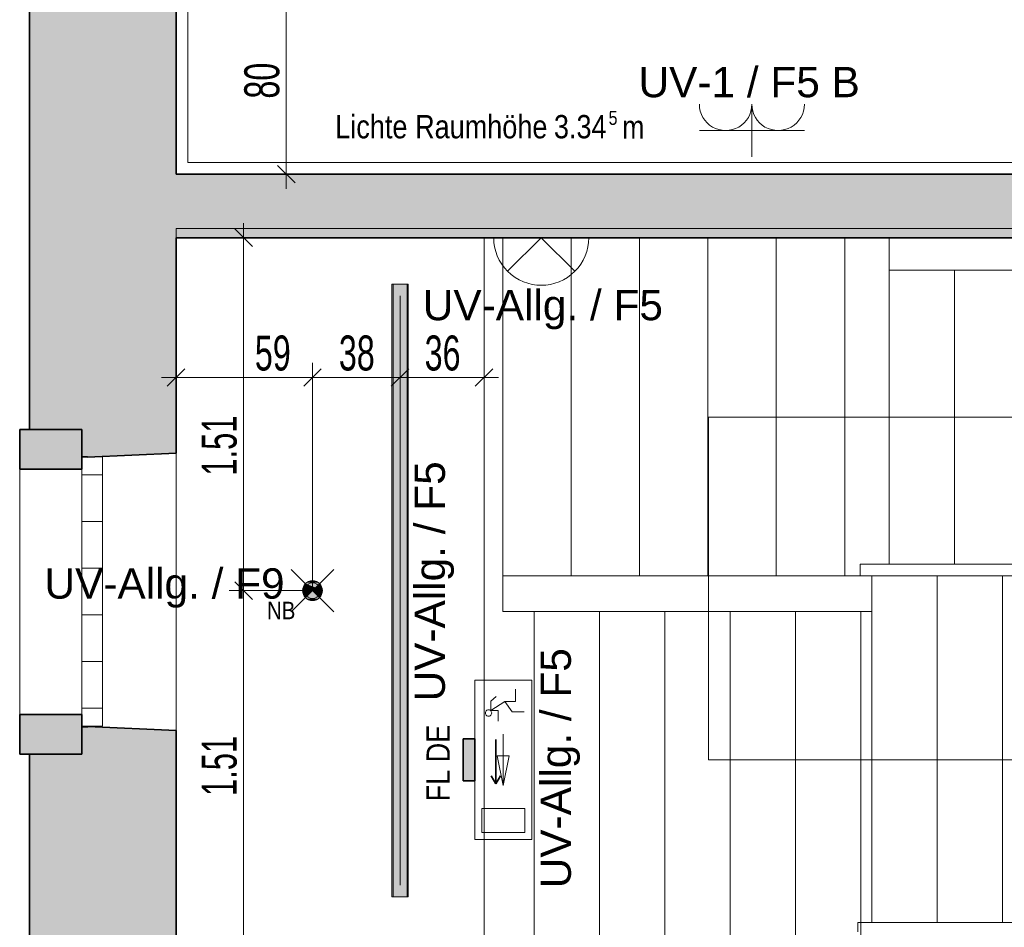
# Model space of a CAD drawing. Extents: x -321 to 526, y -52 to 542.
# Tile 29 of 56: x -169 to -84, y 227 to 305. Entities that reach past the tile are written whole.
import ezdxf
from ezdxf.lldxf.tags import DXFTag

# ---------------------------------------------------------------- set-up
doc = ezdxf.new("R2010")
doc.units = 0
doc.layers.get('0').update_dxf_attribs({"lineweight": 35})
for name, color, linetype, lineweight, true_color in [('Bereich UV Allg.', 7, 'Continuous', 18, 0xff6600), ('E_445_Allgemeinbeleuchtung', 7, 'Continuous', 18, 0xf7d209), ('E_445_Sicherheitsbeleuchtung_SiBel', 7, 'Continuous', 18, 0x009900), ('E_449_Niederspannungsinstallationen_Elektro', 1, 'Continuous', 18, 0xff0000), ('E_449_Niederspannungsinstallationen_Stromkreise', 1, 'Continuous', 25, 0xff0000)]:
    doc.layers.add(name, color=color, linetype=linetype, lineweight=lineweight, true_color=true_color)
for name, color, linetype, lineweight in [('D-501 Deckenspiegel Beleuchtung_BM_PM_NB', 7, 'Continuous', 25), ('D-501 Deckenspiegel Gebäude', 7, 'Continuous', 25), ('D-501 Deckenspiegel Text_Maß', 7, 'Continuous', 25)]:
    doc.layers.add(name, color=color, linetype=linetype, lineweight=lineweight)
doc.styles.get("Standard").update_dxf_attribs({"font": 'arial.ttf'})
tags = doc.linetypes.add('ALL_S14', pattern=[0.1, 0.05, -0.05]).pattern_tags.tags
tags[6:7] = [DXFTag(74, 4), DXFTag(75, 0), DXFTag(340, '0'), DXFTag(46, 1.0), DXFTag(50, 0.0), DXFTag(44, 0.0), DXFTag(45, 0.0)]
tags[4:5] = [DXFTag(74, 4), DXFTag(75, 0), DXFTag(340, '0'), DXFTag(46, 1.0), DXFTag(50, 0.0), DXFTag(44, 0.0), DXFTag(45, 0.0)]
tags = doc.linetypes.add('PUNKT2_S9', pattern=[0.025, 0, -0.025]).pattern_tags.tags
tags[6:7] = [DXFTag(74, 4), DXFTag(75, 0), DXFTag(340, '0'), DXFTag(46, 1.0), DXFTag(50, 0.0), DXFTag(44, 0.0), DXFTag(45, 0.0)]
tags[4:5] = [DXFTag(74, 4), DXFTag(75, 0), DXFTag(340, '0'), DXFTag(46, 1.0), DXFTag(50, 0.0), DXFTag(44, 0.0), DXFTag(45, 0.0)]

# ---------------------------------------------------------------- blocks, each defined once
blk = doc.blocks.new('Referenz-A07MYS7IRK', base_point=(-281.008, -47.122))
at = {"layer": 'D-501 Deckenspiegel Beleuchtung_BM_PM_NB', "color": 0, "lineweight": 13}
for p, q in [((-148.664, 285.648), (-150.164, 287.148)), ((-149.414, 286.398), (-149.414, 287.648)), ((-149.414, 286.398), (-150.664, 286.398)), ((-149.414, 286.398), (-148.164, 286.398)), ((-149.414, 256.138), (-149.414, 286.398)), ((-135.307, 282.398), (-136.707, 282.398)), ((-136.707, 282.398), (-136.707, 229.878)), ((-135.307, 229.878), (-135.307, 282.398)), ((-155.961, 273.662), (-154.461, 275.162)), ((-155.211, 274.412), (-155.211, 275.662)), ((-144.26, 273.662), (-142.76, 275.162)), ((-143.51, 274.412), (-143.51, 275.662)), ((-136.757, 273.662), (-135.257, 275.162)), ((-136.007, 274.412), (-136.007, 275.662)), ((-129.558, 273.662), (-128.058, 275.162)), ((-128.808, 274.412), (-128.808, 275.662)), ((-155.211, 274.412), (-156.461, 274.412)), ((-155.211, 274.412), (-155.211, 273.162)), ((-155.211, 274.412), (-143.51, 274.412)), ((-143.51, 274.412), (-143.51, 273.162)), ((-143.51, 274.412), (-136.007, 274.412)), ((-136.007, 274.412), (-136.007, 273.162)), ((-136.007, 274.412), (-128.808, 274.412)), ((-128.808, 274.412), (-128.808, 273.162)), ((-128.808, 274.412), (-127.558, 274.412)), ((-148.664, 255.388), (-150.164, 256.888)), ((-149.414, 256.138), (-150.664, 256.138)), ((-149.414, 256.138), (-148.164, 256.138)), ((-149.414, 237.256), (-149.414, 256.138)), ((-149.414, 225.878), (-149.414, 237.256)), ((-136.707, 229.878), (-135.307, 229.878))]:
    blk.add_line(p, q, dxfattribs=at)
at = {"layer": 'D-501 Deckenspiegel Beleuchtung_BM_PM_NB', "color": 0, "lineweight": 35}
for p, q in [((-130.608, 243.438), (-130.608, 239.838)), ((-129.608, 243.438), (-130.608, 243.438)), ((-129.608, 239.838), (-129.608, 243.438)), ((-127.808, 243.377), (-127.808, 239.577)), ((-130.608, 239.838), (-129.608, 239.838)), ((-127.808, 239.577), (-128.208, 240.27)), ((-127.808, 239.577), (-127.408, 240.27))]:
    blk.add_line(p, q, dxfattribs=at)
at = {"layer": 'D-501 Deckenspiegel Beleuchtung_BM_PM_NB', "color": 0, "lineweight": 13}
blk.add_circle((-143.51, 256.138), 0.68, dxfattribs=at)
for points in [[(-136.707, 229.878), (-136.707, 282.398), (-135.307, 229.878)], [(-135.307, 229.878), (-136.707, 282.398), (-135.307, 282.398)], [(-143.947, 255.617), (-144.03, 256.575), (-143.947, 256.659)], [(-143.85, 255.549), (-143.947, 256.659), (-143.85, 256.727)], [(-143.947, 255.617), (-143.947, 256.659), (-143.85, 255.549)], [(-143.742, 255.499), (-143.85, 256.727), (-143.742, 256.777)], [(-143.85, 255.549), (-143.85, 256.727), (-143.742, 255.499)], [(-143.628, 255.468), (-143.742, 256.777), (-143.628, 256.808)], [(-143.742, 255.499), (-143.742, 256.777), (-143.628, 255.468)], [(-143.51, 255.458), (-143.628, 256.808), (-143.51, 256.818)], [(-143.628, 255.468), (-143.628, 256.808), (-143.51, 255.458)], [(-143.51, 255.458), (-143.51, 256.818), (-143.392, 255.468)], [(-143.392, 255.468), (-143.51, 256.818), (-143.392, 256.808)], [(-143.392, 255.468), (-143.392, 256.808), (-143.277, 255.499)], [(-143.277, 255.499), (-143.392, 256.808), (-143.277, 256.777)], [(-143.277, 255.499), (-143.277, 256.777), (-143.17, 255.549)], [(-143.17, 255.549), (-143.277, 256.777), (-143.17, 256.727)], [(-143.17, 255.549), (-143.17, 256.727), (-143.072, 255.617)], [(-143.072, 255.617), (-143.17, 256.727), (-143.072, 256.659)], [(-143.072, 255.617), (-143.072, 256.659), (-142.989, 255.701)], [(-142.989, 255.701), (-143.072, 256.659), (-142.989, 256.575)], [(-144.179, 256.02), (-144.19, 256.138), (-144.179, 256.256)], [(-144.149, 255.905), (-144.179, 256.256), (-144.149, 256.371)], [(-144.179, 256.02), (-144.179, 256.256), (-144.149, 255.905)], [(-144.098, 255.798), (-144.149, 256.371), (-144.098, 256.478)], [(-144.149, 255.905), (-144.149, 256.371), (-144.098, 255.798)], [(-144.03, 255.701), (-144.098, 256.478), (-144.03, 256.575)], [(-144.098, 255.798), (-144.098, 256.478), (-144.03, 255.701)], [(-144.03, 255.701), (-144.03, 256.575), (-143.947, 255.617)], [(-142.989, 255.701), (-142.989, 256.575), (-142.921, 255.798)], [(-142.921, 255.798), (-142.989, 256.575), (-142.921, 256.478)], [(-142.921, 255.798), (-142.921, 256.478), (-142.871, 255.905)], [(-142.871, 255.905), (-142.921, 256.478), (-142.871, 256.371)], [(-142.871, 255.905), (-142.871, 256.371), (-142.84, 256.02)], [(-142.84, 256.02), (-142.871, 256.371), (-142.84, 256.256)], [(-142.84, 256.02), (-142.84, 256.256), (-142.83, 256.138)]]:
    blk.add_solid(points, dxfattribs=at)
at = {"layer": 'D-501 Deckenspiegel Beleuchtung_BM_PM_NB', "color": 0, "lineweight": 35}
for points in [[(-130.608, 239.838), (-130.608, 243.438), (-129.608, 239.838)], [(-129.608, 239.838), (-130.608, 243.438), (-129.608, 243.438)]]:
    blk.add_solid(points, dxfattribs=at)
at = {"layer": 'D-501 Deckenspiegel Gebäude', "color": 0, "lineweight": 35}
for p, q in [((-167.772, 269.957), (-167.772, 436.121)), ((-155.211, 431.729), (-155.211, 291.835)), ((-155.211, 291.835), (-46.751, 291.833)), ((-46.751, 286.396), (-155.211, 286.398)), ((-155.211, 286.398), (-155.211, 267.924)), ((-168.612, 266.557), (-168.612, 269.957)), ((-168.612, 269.957), (-163.289, 269.957)), ((-163.289, 269.957), (-167.772, 269.957)), ((-163.289, 269.957), (-163.289, 266.557)), ((-163.289, 267.601), (-163.289, 269.957)), ((-162.789, 267.624), (-163.289, 267.601)), ((-155.211, 267.924), (-162.789, 267.574)), ((-162.789, 267.574), (-162.789, 267.624)), ((-163.289, 266.557), (-168.612, 266.557)), ((-168.612, 242.117), (-168.612, 245.517)), ((-168.612, 245.517), (-163.279, 245.517)), ((-163.279, 245.517), (-163.279, 242.117)), ((-163.279, 242.117), (-163.279, 244.473)), ((-163.279, 244.473), (-162.779, 244.45)), ((-162.779, 244.45), (-162.779, 244.5)), ((-162.779, 244.5), (-155.211, 244.151)), ((-155.211, 244.151), (-155.211, 225.878)), ((-163.279, 242.117), (-168.612, 242.117)), ((-167.772, 213.614), (-167.772, 242.117)), ((-167.772, 242.117), (-163.279, 242.117))]:
    blk.add_line(p, q, dxfattribs=at)
at = {"layer": 'D-501 Deckenspiegel Gebäude', "color": 0, "lineweight": 13}
for p, q in [((-154.211, 292.835), (-154.211, 430.729)), ((-77.651, 292.835), (-154.211, 292.835)), ((-94.072, 258.398), (-94.072, 286.398)), ((-94.072, 283.605), (-81.317, 283.605)), ((-88.472, 258.398), (-88.472, 283.605)), ((-73.527, 271.002), (-109.558, 271.002)), ((-109.558, 271.002), (-109.558, 241.638)), ((-163.289, 266.067), (-163.289, 267.601)), ((-163.289, 267.601), (-161.519, 267.601)), ((-161.519, 267.601), (-161.519, 266.067)), ((-155.211, 267.924), (-155.211, 244.101)), ((-168.612, 266.557), (-168.612, 245.517)), ((-161.519, 266.067), (-163.289, 266.067)), ((-163.279, 246.067), (-163.279, 266.067)), ((-163.279, 266.067), (-161.52, 266.067)), ((-161.52, 266.067), (-161.519, 246.067)), ((-163.279, 262.067), (-161.52, 262.067)), ((-96.558, 258.398), (-65.738, 258.398)), ((-96.558, 258.398), (-96.558, 257.398)), ((-163.279, 258.067), (-161.519, 258.067)), ((-65.12, 257.398), (-96.558, 257.398)), ((-95.558, 257.398), (-50.408, 257.398)), ((-95.558, 227.678), (-95.558, 257.398)), ((-89.958, 227.678), (-89.958, 257.398)), ((-84.358, 227.678), (-84.358, 257.398)), ((-163.279, 254.067), (-161.519, 254.067)), ((-163.279, 250.067), (-161.519, 250.067)), ((-163.279, 246.067), (-161.519, 246.067)), ((-163.279, 244.53), (-163.279, 246.067)), ((-163.279, 246.067), (-161.519, 246.067)), ((-161.519, 246.067), (-163.279, 246.067)), ((-161.519, 246.067), (-161.519, 244.53)), ((-161.519, 244.53), (-163.279, 244.53)), ((-109.558, 241.638), (-61.958, 241.638)), ((-96.758, 227.678), (-60.758, 227.678)), ((-96.758, 227.678), (-96.758, 226.878))]:
    blk.add_line(p, q, dxfattribs=at)
at = {"layer": 'D-501 Deckenspiegel Gebäude', "color": 0, "linetype": 'ALL_S14', "lineweight": 13, "ltscale": 0.13}
for p, q in [((-128.808, 225.878), (-128.808, 286.398)), ((-127.208, 257.398), (-127.208, 286.398)), ((-121.345, 257.398), (-121.345, 286.398)), ((-115.481, 257.398), (-115.481, 286.398)), ((-109.617, 257.398), (-109.617, 286.398)), ((-103.754, 257.398), (-103.754, 286.398)), ((-97.89, 257.398), (-97.89, 286.398)), ((-127.208, 257.398), (-127.208, 254.36)), ((-127.208, 257.398), (-95.558, 257.398)), ((-127.208, 254.36), (-95.558, 254.36)), ((-124.508, 225.878), (-124.508, 254.36)), ((-118.908, 225.878), (-118.908, 254.36)), ((-113.308, 225.36), (-113.308, 254.36)), ((-107.708, 225.878), (-107.708, 254.36)), ((-102.108, 225.878), (-102.108, 254.36)), ((-96.508, 225.878), (-96.508, 254.36))]:
    blk.add_line(p, q, dxfattribs=at)
at = {"layer": 'D-501 Deckenspiegel Gebäude', "color": 0, "lineweight": 18}
blk.add_line((-162.398, 246.067), (-162.018, 246.067), dxfattribs=at)
at = {"layer": 'D-501 Deckenspiegel Gebäude', "color": 0, "linetype": 'PUNKT2_S9', "lineweight": 35, "ltscale": 0.35}
for points in [[(-167.772, 436.121), (-167.772, 443.938), (-163.279, 269.957)], [(-163.279, 269.957), (-167.772, 443.938), (-163.279, 443.938)], [(-163.279, 269.957), (-163.279, 443.938), (-162.789, 267.624)], [(-162.789, 267.624), (-163.279, 443.938), (-162.789, 443.938)], [(-162.789, 267.624), (-162.789, 443.938), (-162.203, 267.601)], [(-162.203, 267.601), (-162.789, 443.938), (-162.203, 443.938)], [(-162.203, 267.601), (-162.203, 443.938), (-155.211, 267.924)], [(-155.211, 267.924), (-162.203, 443.938), (-155.211, 286.398)], [(-155.211, 286.398), (-162.203, 443.938), (-155.211, 291.835)], [(-155.211, 291.835), (-162.203, 443.938), (-155.211, 431.729)], [(-167.772, 269.957), (-167.772, 436.121), (-163.279, 269.957)], [(-155.211, 286.398), (-155.211, 291.835), (-46.751, 286.396)], [(-46.751, 286.396), (-155.211, 291.835), (-46.751, 291.833)], [(-163.279, 267.601), (-163.279, 269.957), (-162.789, 267.624)], [(-162.789, 267.601), (-162.789, 267.624), (-162.203, 267.601)]]:
    blk.add_solid(points, dxfattribs=at)
at = {"layer": 'D-501 Deckenspiegel Gebäude', "color": 0, "lineweight": 13}
for points in [[(-168.602, 266.557), (-168.602, 269.957), (-163.279, 266.557)], [(-163.279, 266.557), (-168.602, 269.957), (-163.279, 269.957)], [(-168.602, 242.117), (-168.602, 245.517), (-163.269, 242.117)], [(-163.269, 242.117), (-168.602, 245.517), (-163.269, 245.517)], [(-163.269, 242.117), (-163.269, 244.473), (-157.421, 213.614)], [(-157.421, 213.614), (-163.269, 244.473), (-157.421, 244.203)], [(-157.421, 213.614), (-157.421, 244.203), (-155.967, 213.614)], [(-155.967, 213.614), (-157.421, 244.203), (-155.967, 244.137)], [(-155.967, 213.614), (-155.967, 244.137), (-155.201, 213.614)], [(-155.201, 225.878), (-155.967, 244.137), (-155.201, 244.101)], [(-155.201, 213.614), (-155.967, 244.137), (-155.201, 225.878)], [(-167.762, 213.614), (-167.762, 242.117), (-163.269, 213.614)], [(-163.269, 213.614), (-167.762, 242.117), (-163.269, 242.117)], [(-163.269, 213.614), (-163.269, 242.117), (-157.421, 213.614)]]:
    blk.add_solid(points, dxfattribs=at)
at = {"layer": 'D-501 Deckenspiegel Text_Maß', "color": 0, "lineweight": 13}
for p, q in [((-145.759, 296.991), (-145.759, 307.781)), ((-145.759, 291.835), (-145.759, 296.991)), ((-145.009, 291.085), (-146.509, 292.585)), ((-145.759, 291.835), (-147.009, 291.835)), ((-145.759, 291.835), (-144.509, 291.835)), ((-145.759, 291.835), (-145.759, 290.585))]:
    blk.add_line(p, q, dxfattribs=at)
at = {"layer": 'D-501 Deckenspiegel Text_Maß', "color": 0, "linetype": 'PUNKT2_S9', "lineweight": 13, "ltscale": 0.13}
for q in [(-143.51, 274.412), (-149.414, 256.138)]:
    blk.add_line((-143.51, 256.138), q, dxfattribs=at)
at = {"layer": 'D-501 Deckenspiegel Beleuchtung_BM_PM_NB', "color": 0, "lineweight": -2, "char_height": 3, "attachment_point": 1}
for s, insert in [('{\\W0.66;\\fArial;59}', (-148.453, 278.011)), ('{\\W0.66;\\fArial;38}', (-141.251, 278.013)), ('{\\W0.66;\\fArial;36}', (-133.897, 278.013))]:
    blk.add_mtext(s, dxfattribs=dict(at, insert=insert))
at = {"layer": 'D-501 Deckenspiegel Beleuchtung_BM_PM_NB', "color": 0, "lineweight": -2, "char_height": 3, "attachment_point": 1, "rotation": 90}
for insert in [(-153.013, 266.005), (-153.013, 238.546)]:
    blk.add_mtext('{\\W0.63;\\fArial;1.51}', dxfattribs=dict(at, insert=insert))
at = {"layer": 'D-501 Deckenspiegel Beleuchtung_BM_PM_NB', "color": 0, "lineweight": 13, "insert": (-147.4, 255.188), "char_height": 1.5, "attachment_point": 1}
blk.add_mtext('{\\W0.83;\\fArial;NB}', dxfattribs=at)
at = {"layer": 'D-501 Deckenspiegel Beleuchtung_BM_PM_NB', "color": 0, "lineweight": 18, "char_height": 2, "attachment_point": 1, "rotation": 90}
for s, insert in [('{\\W0.83;\\fArial;DE}', (-133.74, 241.42)), ('{\\W0.83;\\fArial;FL}', (-133.74, 238.077))]:
    blk.add_mtext(s, dxfattribs=dict(at, insert=insert))
at = {"layer": 'D-501 Deckenspiegel Text_Maß', "color": 0, "lineweight": -2, "insert": (-149.358, 298.321), "char_height": 3, "attachment_point": 1, "rotation": 90}
blk.add_mtext('{\\W0.66;\\fArial;80}', dxfattribs=at)
at = {"layer": 'D-501 Deckenspiegel Text_Maß', "color": 0, "lineweight": 18, "attachment_point": 1}
for s, insert, char_height in [('{\\W0.82;\\fArial;5}', (-118.132, 297.267), 1.2), ('{\\W0.83;\\fArial;Lichte}', (-141.561, 296.913), 2), ('{\\W0.83;\\fArial;Raumhöhe}', (-134.717, 296.913), 2), ('{\\W0.83;\\fArial;3.34}', (-122.818, 296.913), 2), ('{\\W0.82;\\fArial;m}', (-116.967, 296.881), 2)]:
    blk.add_mtext(s, dxfattribs=dict(at, insert=insert, char_height=char_height))
blk = doc.blocks.new('Polylinie-A07MYS7URK', base_point=(-155.211, 226.139))
at = {"color": 0, "linetype": 'ByBlock', "lineweight": -2, "ltscale": 0.18}
for p, q in [((-155.211, 287.177), (45.34, 287.218)), ((-155.211, 226.139), (-155.211, 287.177))]:
    blk.add_line(p, q, dxfattribs=at)
blk = doc.blocks.new('Einbau-Wandleuchte_ 1-flammig-A07MYS86RK', base_point=(-127.981, 282.318))
at = {"color": 0, "linetype": 'ByBlock', "lineweight": -2, "ltscale": 0.18}
for p, q in [((-119.821, 286.398), (-127.981, 286.398)), ((-123.901, 286.398), (-126.786, 283.513)), ((-121.016, 283.513), (-123.901, 286.398))]:
    blk.add_line(p, q, dxfattribs=at)
for major_axis, end_param in [((-4.08, 0), 0.785398), ((2.885, -2.885), 0.785398), ((-2.885, -2.885), 1.570796)]:
    blk.add_ellipse((-123.901, 286.398), major_axis=major_axis, ratio=1, start_param=0, end_param=end_param, dxfattribs=at)
blk = doc.blocks.new('Steckdose_ zweifach m. Schuko.-A07MYSCIRK', base_point=(-110.348, 293.332))
at = {"color": 0, "lineweight": -2}
for p, q in [((-105.848, 297.832), (-105.848, 293.332)), ((-110.348, 295.582), (-101.348, 295.582))]:
    blk.add_line(p, q, dxfattribs=at)
for centre in [(-108.098, 297.832), (-103.598, 297.832)]:
    blk.add_ellipse(centre, major_axis=(-2.25, 0), ratio=1, start_param=0, end_param=3.141593, dxfattribs=at)
blk = doc.blocks.new('Blockreferenz-A07MYSDWRK', base_point=(-145.328, 254.32))
at = {"color": 0, "linetype": 'ByBlock', "lineweight": -2, "ltscale": 0.18}
for p, q in [((-141.691, 257.956), (-145.328, 254.32)), ((-141.691, 254.32), (-145.328, 257.956))]:
    blk.add_line(p, q, dxfattribs=at)
blk.add_circle((-143.51, 256.138), 0.85, dxfattribs=at)
for points in [[(-144.267, 256.524), (-143.895, 256.524), (-144.197, 256.638)], [(-144.197, 256.638), (-144.009, 256.638), (-144.111, 256.739)], [(-144.197, 256.638), (-143.895, 256.524), (-144.009, 256.638)], [(-144.111, 256.739), (-142.908, 256.739), (-144.027, 256.812)], [(-143.772, 256.401), (-143.247, 256.401), (-144.111, 256.739)], [(-144.111, 256.739), (-143.247, 256.401), (-142.908, 256.739)], [(-144.027, 256.812), (-142.992, 256.812), (-143.935, 256.874)], [(-144.027, 256.812), (-142.908, 256.739), (-142.992, 256.812)], [(-143.935, 256.874), (-143.085, 256.874), (-143.835, 256.923)], [(-143.935, 256.874), (-142.992, 256.812), (-143.085, 256.874)], [(-143.835, 256.923), (-143.184, 256.923), (-143.73, 256.959)], [(-143.835, 256.923), (-143.085, 256.874), (-143.184, 256.923)], [(-143.73, 256.959), (-143.29, 256.959), (-143.621, 256.981)], [(-143.73, 256.959), (-143.184, 256.923), (-143.29, 256.959)], [(-143.621, 256.981), (-143.399, 256.981), (-143.51, 256.988)], [(-143.621, 256.981), (-143.29, 256.959), (-143.399, 256.981)], [(-143.124, 256.524), (-142.752, 256.524), (-143.01, 256.638)], [(-143.01, 256.638), (-142.822, 256.638), (-142.908, 256.739)], [(-143.01, 256.638), (-142.752, 256.524), (-142.822, 256.638)], [(-144.36, 256.138), (-143.51, 256.138), (-144.349, 256.271)], [(-144.349, 256.005), (-143.643, 256.005), (-144.36, 256.138)], [(-144.36, 256.138), (-143.643, 256.005), (-143.51, 256.138)], [(-144.349, 256.271), (-143.643, 256.271), (-144.318, 256.401)], [(-144.349, 256.271), (-143.51, 256.138), (-143.643, 256.271)], [(-144.318, 255.875), (-143.772, 255.875), (-144.349, 256.005)], [(-144.349, 256.005), (-143.772, 255.875), (-143.643, 256.005)], [(-144.318, 256.401), (-143.772, 256.401), (-144.267, 256.524)], [(-144.318, 256.401), (-143.643, 256.271), (-143.772, 256.401)], [(-144.267, 255.752), (-143.895, 255.752), (-144.318, 255.875)], [(-144.318, 255.875), (-143.895, 255.752), (-143.772, 255.875)], [(-144.267, 256.524), (-143.772, 256.401), (-143.895, 256.524)], [(-144.197, 255.638), (-144.009, 255.638), (-144.267, 255.752)], [(-144.267, 255.752), (-144.009, 255.638), (-143.895, 255.752)], [(-144.111, 255.537), (-142.908, 255.537), (-143.51, 256.138)], [(-143.643, 256.271), (-143.377, 256.271), (-143.772, 256.401)], [(-143.772, 256.401), (-143.377, 256.271), (-143.247, 256.401)], [(-143.643, 256.271), (-143.51, 256.138), (-143.377, 256.271)], [(-143.51, 256.138), (-142.659, 256.138), (-143.377, 256.271)], [(-143.377, 256.005), (-142.67, 256.005), (-143.51, 256.138)], [(-143.51, 256.138), (-142.67, 256.005), (-142.659, 256.138)], [(-143.377, 256.271), (-142.67, 256.271), (-143.247, 256.401)], [(-143.377, 256.271), (-142.659, 256.138), (-142.67, 256.271)], [(-143.247, 255.875), (-142.701, 255.875), (-143.377, 256.005)], [(-143.377, 256.005), (-142.701, 255.875), (-142.67, 256.005)], [(-143.247, 256.401), (-142.701, 256.401), (-143.124, 256.524)], [(-143.247, 256.401), (-142.67, 256.271), (-142.701, 256.401)], [(-143.124, 255.752), (-142.752, 255.752), (-143.247, 255.875)], [(-143.247, 255.875), (-142.752, 255.752), (-142.701, 255.875)], [(-143.124, 256.524), (-142.701, 256.401), (-142.752, 256.524)], [(-143.01, 255.638), (-142.822, 255.638), (-143.124, 255.752)], [(-143.124, 255.752), (-142.822, 255.638), (-142.752, 255.752)], [(-144.197, 255.638), (-144.111, 255.537), (-144.009, 255.638)], [(-144.027, 255.464), (-142.992, 255.464), (-144.111, 255.537)], [(-144.111, 255.537), (-142.992, 255.464), (-142.908, 255.537)], [(-143.935, 255.402), (-143.085, 255.402), (-144.027, 255.464)], [(-144.027, 255.464), (-143.085, 255.402), (-142.992, 255.464)], [(-143.835, 255.353), (-143.184, 255.353), (-143.935, 255.402)], [(-143.935, 255.402), (-143.184, 255.353), (-143.085, 255.402)], [(-143.73, 255.317), (-143.29, 255.317), (-143.835, 255.353)], [(-143.835, 255.353), (-143.29, 255.317), (-143.184, 255.353)], [(-143.621, 255.295), (-143.399, 255.295), (-143.73, 255.317)], [(-143.73, 255.317), (-143.399, 255.295), (-143.29, 255.317)], [(-143.621, 255.295), (-143.51, 255.288), (-143.399, 255.295)], [(-143.01, 255.638), (-142.908, 255.537), (-142.822, 255.638)]]:
    blk.add_solid(points, dxfattribs=at)
blk = doc.blocks.new('Bauteilbeschriftung-A07MYSFMRK', base_point=(-167.353, 255.452))
at = {"color": 0, "linetype": 'ByBlock', "lineweight": -2, "ltscale": 0.25, "insert": (-166.487, 258.052), "char_height": 2.6, "attachment_point": 1}
blk.add_mtext('{\\fArial;UV-Allg. / F9}', dxfattribs=at)
blk = doc.blocks.new('Bauteilbeschriftung-A07MYSFORK', base_point=(-134.922, 279.319))
at = {"color": 0, "linetype": 'ByBlock', "lineweight": -2, "ltscale": 0.25, "insert": (-134.056, 281.919), "char_height": 2.6, "attachment_point": 1}
blk.add_mtext('{\\fArial;UV-Allg. / F5 }', dxfattribs=at)
blk = doc.blocks.new('Bauteilbeschriftung-A07MYSH0RK', base_point=(-116.429, 298.437))
at = {"color": 0, "linetype": 'ByBlock', "lineweight": -2, "ltscale": 0.25, "insert": (-115.562, 301.037), "char_height": 2.6, "attachment_point": 1}
blk.add_mtext('{\\fArial;UV-1 / F5 B}', dxfattribs=at)
blk = doc.blocks.new('Bauteilbeschriftung-A07MYSPARK', base_point=(-134.761, 245.776))
at = {"color": 0, "linetype": 'ByBlock', "lineweight": -2, "ltscale": 0.25, "insert": (-134.761, 246.643), "char_height": 2.6, "attachment_point": 1, "rotation": 90}
blk.add_mtext('{\\fArial;UV-Allg. / F5}', dxfattribs=at)
blk = doc.blocks.new('T5 1-flammig 21W-A07MYSPCRK', base_point=(-136.607, 229.878))
at = {"color": 0, "lineweight": -2}
for p, q in [((-136.607, 229.878), (-136.607, 282.398)), ((-135.407, 282.398), (-136.607, 282.398)), ((-135.407, 229.878), (-135.407, 282.398)), ((-136.607, 230.902), (-136.607, 281.374)), ((-136.007, 230.878), (-136.007, 281.398)), ((-135.407, 230.902), (-135.407, 281.374)), ((-135.407, 229.878), (-136.607, 229.878))]:
    blk.add_line(p, q, dxfattribs=at)
blk = doc.blocks.new('RZL-Links_ 1-seitig-A07MYSPGRK', base_point=(-129.608, 234.798))
at = {"color": 0, "linetype": 'ByBlock', "lineweight": -2, "ltscale": 0.18}
for p, q in [((-129.608, 248.478), (-124.708, 248.478)), ((-129.608, 248.478), (-129.608, 234.798)), ((-124.708, 248.478), (-124.708, 234.798)), ((-126.112, 246.646), (-126.112, 247.691)), ((-128.22, 246.676), (-127.757, 247.068)), ((-128.22, 245.855), (-128.22, 246.676)), ((-127.03, 246.646), (-128.22, 245.855)), ((-127.03, 246.646), (-126.112, 246.646)), ((-126.385, 245.754), (-127.03, 246.646)), ((-128.22, 245.855), (-127.597, 245.855)), ((-127.597, 245.855), (-127.597, 244.947)), ((-125.366, 245.754), (-126.385, 245.754)), ((-127.158, 243.84), (-127.158, 239.436)), ((-127.675, 241.991), (-126.641, 241.991)), ((-127.158, 239.436), (-127.675, 241.991)), ((-127.158, 239.436), (-126.641, 241.991)), ((-129.008, 237.451), (-125.308, 237.451)), ((-129.008, 237.451), (-129.008, 235.398)), ((-125.308, 237.451), (-125.308, 235.398)), ((-129.608, 234.798), (-124.708, 234.798)), ((-129.008, 235.398), (-125.308, 235.398))]:
    blk.add_line(p, q, dxfattribs=at)
for major_axis in [(0, 0.272), (0, -0.272)]:
    blk.add_ellipse((-128.421, 245.654), major_axis=major_axis, ratio=1, start_param=0, end_param=3.141593, dxfattribs=at)
blk = doc.blocks.new('Bauteilbeschriftung-A07MYSPIRK', base_point=(-123.962, 229.758))
at = {"color": 0, "linetype": 'ByBlock', "lineweight": -2, "ltscale": 0.25, "insert": (-123.962, 230.624), "char_height": 2.6, "attachment_point": 1, "rotation": 90}
blk.add_mtext('{\\fArial;UV-Allg. / F5}', dxfattribs=at)

msp = doc.modelspace()

# ---------------------------------------------------------------- block references
at = {"color": 251, "lineweight": 25, "ltscale": 0.25, "true_color": 0x585858}
msp.add_blockref('Referenz-A07MYS7IRK', (-281.008, -47.122), dxfattribs=at)
at = {"layer": 'Bereich UV Allg.', "ltscale": 0.18}
msp.add_blockref('Polylinie-A07MYS7URK', (-155.211, 226.139), dxfattribs=at)
at = {"layer": 'E_445_Allgemeinbeleuchtung', "ltscale": 0.18}
for name, p in [('Einbau-Wandleuchte_ 1-flammig-A07MYS86RK', (-127.981, 282.318)), ('T5 1-flammig 21W-A07MYSPCRK', (-136.607, 229.878))]:
    msp.add_blockref(name, p, dxfattribs=at)
at = {"layer": 'E_445_Sicherheitsbeleuchtung_SiBel', "ltscale": 0.18}
for name, p in [('Blockreferenz-A07MYSDWRK', (-145.328, 254.32)), ('RZL-Links_ 1-seitig-A07MYSPGRK', (-129.608, 234.798))]:
    msp.add_blockref(name, p, dxfattribs=at)
at = {"layer": 'E_449_Niederspannungsinstallationen_Elektro', "linetype": 'Continuous', "ltscale": 0.18}
msp.add_blockref('Steckdose_ zweifach m. Schuko.-A07MYSCIRK', (-110.348, 293.332), dxfattribs=at)
at = {"layer": 'E_449_Niederspannungsinstallationen_Stromkreise', "ltscale": 0.25}
for name, p in [('Bauteilbeschriftung-A07MYSH0RK', (-116.429, 298.437)), ('Bauteilbeschriftung-A07MYSFORK', (-134.922, 279.319)), ('Bauteilbeschriftung-A07MYSPARK', (-134.761, 245.776)), ('Bauteilbeschriftung-A07MYSFMRK', (-167.353, 255.452)), ('Bauteilbeschriftung-A07MYSPIRK', (-123.962, 229.758))]:
    msp.add_blockref(name, p, dxfattribs=at)

doc.saveas('drawing.dxf')
